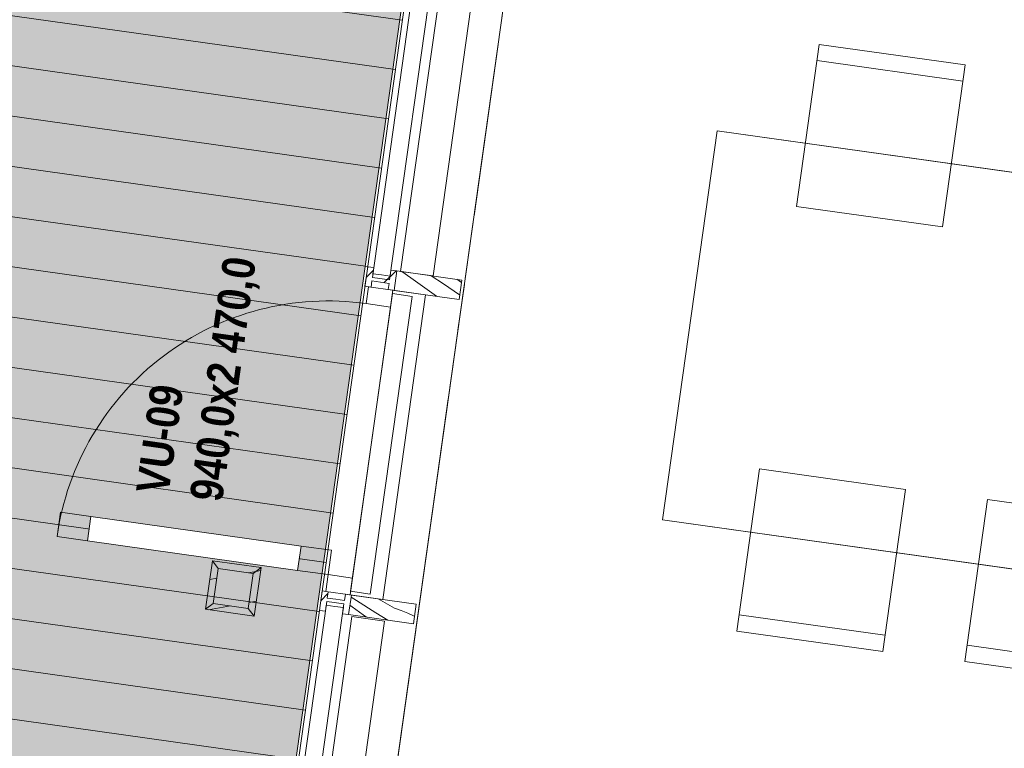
# Model space of a CAD drawing. Header units: millimetres. Extents: x 74467 to 235410, y -65 to 114857.
# Tile 231 of 256: x 121847 to 124855, y 78830 to 81055. Entities that reach past the tile are written whole.
import ezdxf
from ezdxf.enums import TextEntityAlignment as Align

# ---------------------------------------------------------------- set-up
doc = ezdxf.new("R2010")
doc.units = ezdxf.units.MM
doc.header["$MEASUREMENT"] = 0
doc.linetypes.add('Katkend topelt', pattern=[1093.611073, 529.166651, -211.666656, 141.111112, -211.666656])
doc.linetypes.add('Wipeout_Contour', pattern=[1000, 0, -1000])
for name, color, linetype in [('00 Kunstikonkursi LÜ jaoks asendi 2D', 7, 'Continuous'), ('00 Silt KLF.AR', 7, 'Continuous'), ('00 Teljed.AR', 7, 'Continuous'), ('1235 Vahelaed.AR', 7, 'Continuous'), ('1245 Klaasfassaadid.AR', 7, 'Continuous'), ('1253 Terrassipostid.AR', 7, 'Continuous'), ('1253 Välisterrassid.AR', 7, 'Continuous'), ('1330 Sisustus.SA', 7, 'Continuous'), ('9350 Netopind.AR', 7, 'Continuous'), ('Uks', 7, 'Continuous')]:
    doc.layers.add(name, color=color, linetype=linetype)
doc.styles.add('GENERATED_STYLE_2', font='txt', dxfattribs={"width": 0.84})
doc.styles.add('GENERATED_STYLE_3', font='txt')
pattern_1 = [(10, (0, 0), (-15.628336, 88.632695), [])]
pattern_2 = [(45, (0, 0), (-176.7767, 176.7767), []), (45, (-35.36, 35.36), (-176.7767, 176.7767), []), (45, (-70.7, 70.7), (-176.7767, 176.7767), [])]

# ---------------------------------------------------------------- blocks, each defined once
blk = doc.blocks.new('Slab_2_1', base_point=(97924.2, 91486.6))
at = {"layer": '1253 Välisterrassid.AR', "linetype": 'Continuous', "lineweight": 13, "true_color": 0xcdcecd}
h = blk.add_hatch(dxfattribs=at)
h.set_pattern_fill('Põrandalaud_0001', color=254, style=0, pattern_type=2)
h.set_pattern_definition([(352, (109408.39, 80356.21), (21.1543, 150.5207), [])])
h.paths.add_polyline_path([(97924.2, 91486.6), (94848.5, 69601.6), (97576.7, 69218.2), (100269, 88374.9), (121846.9, 85342.4), (119898.5, 71478.6), (121636.4, 71234.4), (123968.3, 87826.3)])
at = {"layer": '1253 Välisterrassid.AR', "color": 7, "linetype": 'Continuous', "lineweight": 13, "flags": 128}
blk.add_lwpolyline([(97924.2, 91486.6), (123968.3, 87826.3), (121636.4, 71234.4), (119898.5, 71478.6), (121846.9, 85342.4), (100269, 88374.9), (97576.7, 69218.2), (94848.5, 69601.6)], close=True, dxfattribs=at)
blk = doc.blocks.new('Slab_22_1', base_point=(124307.1, 88081.6))
at = {"color": 254, "linetype": 'Wipeout_Contour', "lineweight": 0, "ltscale": 742907.755518}
blk.add_wipeout([(124307.1, 88081.6), (121939.6, 71235.9), (126312.6, 71235.9), (129692.6, 71235.9), (129692.6, 87324.7)], dxfattribs=at).dxf.layer = '1235 Vahelaed.AR'
at = {"layer": '1235 Vahelaed.AR', "color": 7, "linetype": 'Continuous', "lineweight": 13, "flags": 128}
blk.add_lwpolyline([(124307.1, 88081.6), (121939.6, 71235.9), (126312.6, 71235.9), (129692.6, 71235.9), (129692.6, 83745.5)], dxfattribs=at)
blk = doc.blocks.new('Kunstiklass_PK 112_22_1', base_point=(124191.6, 87159.7))
at = {"layer": '9350 Netopind.AR', "color": 7, "linetype": 'Continuous', "lineweight": 13, "flags": 128}
blk.add_lwpolyline([(122874.6, 77888.7), (122833.6, 77595.9), (123247.4, 77595.9), (129502.6, 77595.9), (129502.6, 87149.5), (124685.3, 87826.5), (124597.6, 87202.6), (124191.6, 87259.7), (123682.2, 83635.3), (124078.3, 83579.7), (124022.7, 83183.5), (123626.5, 83239.2), (122996.8, 78758.5), (123392.9, 78702.6), (123337.2, 78306.5), (122941.1, 78362.1)], close=True, dxfattribs=at)
blk = doc.blocks.new('Column_23_1', base_point=(122559.4, 79238.8))
at = {"layer": '1253 Terrassipostid.AR', "linetype": 'Continuous', "lineweight": 13, "true_color": 0x8c8d8c}
h = blk.add_hatch(dxfattribs=at)
h.set_pattern_fill('Puit_0001', color=252, style=0, pattern_type=2)
h.set_pattern_definition(pattern_1)
h.paths.add_polyline_path([(122436, 79402.6), (122415.1, 79254), (122438.9, 79271.9), (122453.9, 79378.9)])
h = blk.add_hatch(dxfattribs=at)
h.set_pattern_fill('Puit_0001', color=252, style=0, pattern_type=2)
h.set_pattern_definition(pattern_1)
h.paths.add_polyline_path([(122584.6, 79381.7), (122436, 79402.6), (122453.9, 79378.9), (122560.8, 79363.8)])
h = blk.add_hatch(dxfattribs=at)
h.set_pattern_fill('Puit_0001', color=252, style=0, pattern_type=2)
h.set_pattern_definition(pattern_1)
h.paths.add_polyline_path([(122563.7, 79233.2), (122584.6, 79381.7), (122560.8, 79363.8), (122545.8, 79256.9)])
h = blk.add_hatch(dxfattribs=at)
h.set_pattern_fill('Puit_0001', color=252, style=0, pattern_type=2)
h.set_pattern_definition(pattern_1)
h.paths.add_polyline_path([(122415.1, 79254), (122563.7, 79233.2), (122545.8, 79256.9), (122438.9, 79271.9)])
at = {"layer": '1253 Terrassipostid.AR', "color": 7, "linetype": 'Continuous', "lineweight": 13, "flags": 128}
for points in [[(122436, 79402.6), (122415.1, 79254)], [(122584.6, 79381.7), (122436, 79402.6)], [(122436, 79402.6), (122453.9, 79378.9)], [(122438.9, 79271.9), (122453.9, 79378.9)], [(122453.9, 79378.9), (122560.8, 79363.8)], [(122584.6, 79381.7), (122560.8, 79363.8)], [(122563.7, 79233.2), (122584.6, 79381.7)], [(122560.8, 79363.8), (122545.8, 79256.9)], [(122415.1, 79254), (122438.9, 79271.9)], [(122545.8, 79256.9), (122438.9, 79271.9)], [(122545.8, 79256.9), (122563.7, 79233.2)], [(122415.1, 79254), (122563.7, 79233.2)]]:
    blk.add_lwpolyline(points, dxfattribs=at)
blk = doc.blocks.new('Chair 10 24[184]_1', base_point=(124734.4, 79094.7))
at = {"layer": '1330 Sisustus.SA', "color": 253, "linetype": 'Continuous', "lineweight": 13, "true_color": 0xa5a6a4}
blk.add_line((124741.4, 79144.2), (125187, 79081.6), dxfattribs=at)
at = {"layer": '1330 Sisustus.SA', "color": 253, "linetype": 'Continuous', "lineweight": 13, "true_color": 0xa5a6a4, "flags": 128}
blk.add_lwpolyline([(124804, 79589.8), (125249.6, 79527.2), (125180.1, 79032.1), (124734.4, 79094.7)], close=True, dxfattribs=at)
blk = doc.blocks.new('Chair 10 24[505]_1', base_point=(124038.2, 79187.8))
at = {"layer": '1330 Sisustus.SA', "color": 253, "linetype": 'Continuous', "lineweight": 13, "true_color": 0xa5a6a4}
blk.add_line((124045.1, 79237.3), (124490.7, 79174.7), dxfattribs=at)
at = {"layer": '1330 Sisustus.SA', "color": 253, "linetype": 'Continuous', "lineweight": 13, "true_color": 0xa5a6a4, "flags": 128}
blk.add_lwpolyline([(124107.8, 79682.9), (124553.4, 79620.3), (124483.8, 79125.2), (124038.2, 79187.8)], close=True, dxfattribs=at)
blk = doc.blocks.new('Chair 10 24[507]_1', base_point=(124290, 80979.6))
at = {"layer": '1330 Sisustus.SA', "color": 253, "linetype": 'Continuous', "lineweight": 13, "true_color": 0xa5a6a4}
blk.add_line((124283, 80930.1), (124728.6, 80867.5), dxfattribs=at)
at = {"layer": '1330 Sisustus.SA', "color": 253, "linetype": 'Continuous', "lineweight": 13, "true_color": 0xa5a6a4, "flags": 128}
blk.add_lwpolyline([(124220.4, 80484.5), (124666, 80421.8), (124735.6, 80917), (124290, 80979.6)], close=True, dxfattribs=at)
blk = doc.blocks.new('Slab_391_1', base_point=(123087.2, 80214.8))
at = {"layer": '1330 Sisustus.SA', "color": 253, "linetype": 'Continuous', "lineweight": 13, "true_color": 0xa5a6a4, "flags": 128}
blk.add_lwpolyline([(123087.2, 80214.8), (122987.6, 80228.9), (122856.7, 79298), (122956.4, 79284)], close=True, dxfattribs=at)
blk = doc.blocks.new('Slab_392_1', base_point=(123241.2, 81203))
at = {"layer": '1330 Sisustus.SA', "color": 253, "linetype": 'Continuous', "lineweight": 13, "true_color": 0xa5a6a4, "flags": 128}
blk.add_lwpolyline([(123241.2, 81203), (123141.6, 81217), (123010.7, 80286.2), (123110.4, 80272.2)], close=True, dxfattribs=at)
blk = doc.blocks.new('Slab_393_1', base_point=(123045.9, 80210))
at = {"layer": '1330 Sisustus.SA', "color": 253, "linetype": 'Continuous', "lineweight": 13, "true_color": 0xa5a6a4, "flags": 128}
blk.add_lwpolyline([(123045.9, 80210), (122985.8, 80218.4), (122858.1, 79309.2), (122918.1, 79300.7)], close=True, dxfattribs=at)
blk = doc.blocks.new('Slab_394_1', base_point=(122962.2, 79217.7))
at = {"layer": '1330 Sisustus.SA', "color": 253, "linetype": 'Continuous', "lineweight": 13, "true_color": 0xa5a6a4, "flags": 128}
blk.add_lwpolyline([(122962.2, 79217.7), (122862.5, 79231.7), (122731.7, 78300.9), (122831.4, 78286.9)], close=True, dxfattribs=at)
blk = doc.blocks.new('*X3405')
at = {"layer": '1245 Klaasfassaadid.AR', "color": 7, "linetype": 'Continuous', "lineweight": 13}
for p, q in [((123042.2, 80266.2), (123014.9, 80285.6)), ((123106.4, 80220.6), (123042.2, 80266.2)), ((123141.7, 80247.8), (123104.4, 80273)), ((123191.4, 80214.8), (123141.7, 80247.8)), ((123196.7, 80252.5), (123182.3, 80262.1)), ((123121.1, 80210.1), (123106.4, 80220.6))]:
    blk.add_line(p, q, dxfattribs=at)
blk = doc.blocks.new('*X3416')
at = {"layer": '1245 Klaasfassaadid.AR', "color": 7, "linetype": 'Continuous', "lineweight": 13}
for p, q in [((122876.3, 79280.9), (122859.7, 79291.5)), ((122942.6, 79285.6), (122941.9, 79286)), ((122992.3, 79257.4), (122942.6, 79285.6)), ((122863.3, 79261.8), (122856.2, 79267)), ((122897.1, 79237.2), (122863.3, 79261.8)), ((122935.4, 79243.8), (122876.3, 79280.9)), ((123012.7, 79250.6), (122992.3, 79257.4)), ((122906.5, 79230.4), (122897.1, 79237.2)), ((122971.9, 79221.2), (122935.4, 79243.8)), ((123032.6, 79242.6), (123012.7, 79250.6)), ((123052, 79233.5), (123032.6, 79242.6)), ((123053.4, 79232.8), (123052, 79233.5))]:
    blk.add_line(p, q, dxfattribs=at)
blk = doc.blocks.new('Curtain Wall_16_1')
at = {"layer": '1245 Klaasfassaadid.AR', "linetype": 'Continuous', "lineweight": 0, "true_color": 0x000000}
h = blk.add_hatch(dxfattribs=at)
h.set_pattern_fill('Alumiinium_0001', color=178, style=0, pattern_type=2)
h.set_pattern_definition(pattern_2)
h.paths.add_polyline_path([(122902.2, 80240.8), (122920.6, 80238.3), (122923.2, 80257.1), (122915.7, 80258.1), (122918.7, 80279.9), (122926.2, 80278.9), (122928.8, 80297.7), (122910.6, 80300.3)])
h = blk.add_hatch(dxfattribs=at)
h.set_pattern_fill('Alumiinium_0001', color=178, style=0, pattern_type=2)
h.set_pattern_definition(pattern_2)
h.paths.add_polyline_path([(122915.7, 80258.1), (122923.2, 80257.1), (122949.4, 80253.4), (122952.5, 80275.2), (122926.2, 80278.9), (122918.7, 80279.9)])
h = blk.add_hatch(dxfattribs=at)
h.set_pattern_fill('Alumiinium_0001', color=178, style=0, pattern_type=2)
h.set_pattern_definition(pattern_2)
h.paths.add_polyline_path([(122973, 80230.9), (122991.3, 80228.3), (122999.7, 80287.7), (122981.4, 80290.3), (122978.7, 80271.5), (122952.5, 80275.2), (122949.4, 80253.4), (122975.7, 80249.7)])
h = blk.add_hatch(dxfattribs=at)
h.set_pattern_fill('Alumiinium_0001', color=178, style=0, pattern_type=2)
h.set_pattern_definition(pattern_2)
h.paths.add_polyline_path([(122763, 79250.6), (122781.4, 79248), (122784, 79266.8), (122776.5, 79267.9), (122779.5, 79289.7), (122787.1, 79288.6), (122789.7, 79307.4), (122771.4, 79310)])
h = blk.add_hatch(dxfattribs=at)
h.set_pattern_fill('Alumiinium_0001', color=178, style=0, pattern_type=2)
h.set_pattern_definition(pattern_2)
h.paths.add_polyline_path([(122776.5, 79267.9), (122784, 79266.8), (122810.2, 79263.1), (122813.3, 79284.9), (122787.1, 79288.6), (122779.5, 79289.7)])
h = blk.add_hatch(dxfattribs=at)
h.set_pattern_fill('Alumiinium_0001', color=178, style=0, pattern_type=2)
h.set_pattern_definition(pattern_2)
h.paths.add_polyline_path([(122810.2, 79263.1), (122836.5, 79259.4), (122833.8, 79240.6), (122852.2, 79238.1), (122860.5, 79297.5), (122842.2, 79300), (122839.5, 79281.2), (122813.3, 79284.9)])
at = {"layer": '1245 Klaasfassaadid.AR', "color": 7, "linetype": 'Continuous', "lineweight": 13}
for p, q in [((122910.6, 80300.3), (122902.2, 80240.8)), ((122910.6, 80300.3), (122928.8, 80297.7)), ((122928.8, 80297.7), (122926.2, 80278.9)), ((122981.4, 80290.3), (122978.7, 80271.5)), ((122999.7, 80287.7), (122991.3, 80228.3)), ((122923.2, 80257.1), (122920.6, 80238.3)), ((122975.7, 80249.7), (122973, 80230.9)), ((123197.7, 80259.9), (123189.4, 80200.5)), ((122902.2, 80240.8), (122920.6, 80238.3)), ((122771.4, 79310), (122763, 79250.6)), ((122771.4, 79310), (122789.7, 79307.4)), ((122789.7, 79307.4), (122787.1, 79288.6)), ((122842.2, 79300), (122839.5, 79281.2)), ((122860.5, 79297.5), (122852.2, 79238.1)), ((122784, 79266.8), (122781.4, 79248)), ((122836.5, 79259.4), (122833.8, 79240.6)), ((123058.6, 79269.6), (123050.2, 79210.2)), ((122763, 79250.6), (122781.4, 79248))]:
    blk.add_line(p, q, dxfattribs=at)
at = {"layer": '1245 Klaasfassaadid.AR', "color": 7, "linetype": 'Continuous', "lineweight": 13, "flags": 128}
for points in [[(122924.7, 80268), (122977.2, 80260.6), (123116.4, 81250.9), (123063.9, 81258.2)], [(122646.4, 78287.4), (122698.8, 78280.1), (122838, 79270.3), (122785.5, 79277.7)]]:
    blk.add_lwpolyline(points, close=True, dxfattribs=at)
for points in [[(122926.2, 80278.9), (122952.5, 80275.2), (122978.7, 80271.5)], [(122981.4, 80290.3), (122999.7, 80287.7), (123197.7, 80259.9)], [(122923.2, 80257.1), (122949.4, 80253.4), (122975.7, 80249.7)], [(122973, 80230.9), (122991.3, 80228.3), (123189.4, 80200.5)], [(122787.1, 79288.6), (122813.3, 79284.9), (122839.5, 79281.2)], [(122842.2, 79300), (122860.5, 79297.5), (123058.6, 79269.6)], [(122784, 79266.8), (122810.2, 79263.1), (122836.5, 79259.4)], [(122833.8, 79240.6), (122852.2, 79238.1), (123050.2, 79210.2)]]:
    blk.add_lwpolyline(points, dxfattribs=at)
at = {"layer": 'Uks', "color": 7, "linetype": 'Continuous', "lineweight": 15, "flags": 128}
for points in [[(122913.1, 80239.3), (122905.9, 80187.8), (122980.1, 80177.4), (122987.4, 80228.9)], [(122856.5, 79298), (122863.8, 79349.5), (122789.5, 79360), (122782.3, 79308.5)]]:
    blk.add_lwpolyline(points, close=True, dxfattribs=at)
at = {"layer": '1245 Klaasfassaadid.AR', "linetype": 'Continuous', "lineweight": 0}
for name in ['*X3405', '*X3416']:
    blk.add_blockref(name, (0, 0), dxfattribs=at)
at = {"color": 254, "linetype": 'Wipeout_Contour', "lineweight": 0, "ltscale": 583647.095623}
blk.add_wipeout([(122706.9, 79447.3), (122065.2, 79537.5), (122054.7, 79463.2), (122696.4, 79373)], dxfattribs=at).dxf.layer = 'Uks'
at = {"layer": 'Uks', "color": 7, "linetype": 'Continuous', "lineweight": 15}
for p, q in [((122706.9, 79447.3), (122065.2, 79537.5)), ((122706.9, 79447.3), (122065.2, 79537.5)), ((122696.4, 79373), (122054.7, 79463.2))]:
    blk.add_line(p, q, dxfattribs=at)
at = {"layer": 'Uks', "color": 7, "linetype": 'Continuous', "lineweight": 15, "flags": 128}
for points in [[(122065.2, 79537.5), (121972.1, 79550.6), (121961.6, 79476.3), (122054.7, 79463.2)], [(122706.9, 79447.3), (122065.2, 79537.5), (122054.7, 79463.2), (122696.4, 79373)], [(122800, 79434.2), (122706.9, 79447.3), (122696.4, 79373), (122789.5, 79360)]]:
    blk.add_lwpolyline(points, close=True, dxfattribs=at)
at = {"layer": 'Uks', "color": 7, "linetype": 'Continuous', "lineweight": 13}
blk.add_arc((122789.5, 79360), 836, 82, 172, dxfattribs=at)
blk = doc.blocks.new('Standard grid marker_12')
at = {"layer": '00 Teljed.AR', "color": 252, "linetype": 'Katkend topelt', "lineweight": 13, "true_color": 0x8c8d8c}
blk.add_line((7649.2, 0), (54012.4, 0), dxfattribs=at)
at = {"layer": '00 Teljed.AR', "color": 252, "lineweight": 13, "true_color": 0x8c8d8c, "style": 'GENERATED_STYLE_3'}
for tag, p in [('AC_MarkerText_1_0', (-55.7, -25.4)), ('AC_MarkerText_1_1', (62005.9, -25.4))]:
    blk.add_attdef(tag, text='', height=200, rotation=278, dxfattribs=at).set_placement(p, align=Align.TOP_CENTER)
blk = doc.blocks.new('Dining Table 01 24[737]_1', base_point=(125463.1, 80507))
at = {"layer": '1330 Sisustus.SA', "color": 253, "linetype": 'Continuous', "lineweight": 13, "true_color": 0xa5a6a4}
for p, q in [((123977.7, 80715.8), (123810.7, 79527.5)), ((125463.1, 80507), (123977.7, 80715.8)), ((125296.1, 79318.7), (125463.1, 80507)), ((123810.7, 79527.5), (125296.1, 79318.7))]:
    blk.add_line(p, q, dxfattribs=at)
at = {"layer": '1330 Sisustus.SA', "color": 253, "linetype": 'Continuous', "lineweight": 13, "true_color": 0xa5a6a4, "flags": 128}
blk.add_lwpolyline([(125463.1, 80507), (123977.7, 80715.8), (123810.7, 79527.5), (125296.1, 79318.7)], close=True, dxfattribs=at)

msp = doc.modelspace()

# ---------------------------------------------------------------- block references
at = {"layer": '1253 Välisterrassid.AR', "color": 7, "linetype": 'Continuous', "lineweight": 13}
msp.add_blockref('Slab_2_1', (97924.2, 91486.6), dxfattribs=at)

# ---------------------------------------------------------------- next in the draw order: block references
at = {"layer": '1235 Vahelaed.AR', "color": 7, "linetype": 'Continuous', "lineweight": 13}
msp.add_blockref('Slab_22_1', (124307.1, 88081.6), dxfattribs=at)

# ---------------------------------------------------------------- next in the draw order: hatches: boundary and pattern name
at = {"layer": '00 Kunstikonkursi LÜ jaoks asendi 2D', "linetype": 'Continuous', "lineweight": 0, "true_color": 0x161513}
msp.add_hatch(color=168, dxfattribs=at).paths.add_polyline_path([(78643.2, 56207.4), (97573.7, 69203.1), (100257, 88361.1), (121836.4, 85338.7), (119894.5, 71474), (121631.9, 71230), (123957.8, 87832), (97910.8, 91471.6), (94845.4, 69585.2), (80740.1, 71575.3)])

# ---------------------------------------------------------------- next in the draw order: linework, layer by layer
at = {"layer": '00 Kunstikonkursi LÜ jaoks asendi 2D', "color": 7, "linetype": 'Continuous', "lineweight": 13, "flags": 128}
msp.add_lwpolyline([(85212.3, 103505.9), (80740.1, 71575.3), (94839, 69600.8), (97910.8, 91471.6), (123957.8, 87832), (121631.9, 71230), (139853.7, 71250.7), (139838.5, 103531.6)], close=True, dxfattribs=at)
at = {"layer": '9350 Netopind.AR', "color": 253, "linetype": 'Continuous', "lineweight": 0, "true_color": 0xbbb393, "flags": 128}
msp.add_lwpolyline([(122874.6, 77888.7), (122833.6, 77595.9), (123247.4, 77595.9), (129502.6, 77595.9), (129502.6, 87149.5), (124685.3, 87826.5), (124597.6, 87202.6), (124191.6, 87259.7), (123682.2, 83635.3), (124078.3, 83579.7), (124022.7, 83183.5), (123626.5, 83239.2), (122996.8, 78758.5), (123392.9, 78702.6), (123337.2, 78306.5), (122941.1, 78362.1)], close=True, dxfattribs=at)

# ---------------------------------------------------------------- next in the draw order: block references
at = {"layer": '1253 Terrassipostid.AR', "color": 7, "lineweight": 15}
msp.add_blockref('Column_23_1', (122559.4, 79238.8), dxfattribs=at)
at = {"layer": '1330 Sisustus.SA', "color": 253, "linetype": 'Continuous', "lineweight": 13, "true_color": 0xa5a6a4}
for name, p in [('Slab_392_1', (123241.2, 81203)), ('Chair 10 24[507]_1', (124290, 80979.6)), ('Slab_391_1', (123087.2, 80214.8)), ('Slab_393_1', (123045.9, 80210)), ('Chair 10 24[505]_1', (124038.2, 79187.8)), ('Chair 10 24[184]_1', (124734.4, 79094.7)), ('Slab_394_1', (122962.2, 79217.7))]:
    msp.add_blockref(name, p, dxfattribs=at)
at = {"layer": '9350 Netopind.AR', "color": 12, "linetype": 'Continuous', "lineweight": 13, "true_color": 0xdf0000}
msp.add_blockref('Kunstiklass_PK 112_22_1', (124191.6, 87159.7), dxfattribs=at)

# ---------------------------------------------------------------- next in the draw order: texts
at = {"layer": '00 Silt KLF.AR', "color": 7, "linetype": 'Continuous', "lineweight": 13, "insert": (122487.5, 79576.4), "char_height": 100, "attachment_point": 7, "rotation": 82, "line_spacing_factor": 0.990871, "style": 'GENERATED_STYLE_2'}
msp.add_mtext('\\A1;{\\pql;\\fArial|b1|i0|c0|p34;VU-09\\P\\pql;\\fArial|b1|i0|c0|p34;940,0x2\xa0470,0}', dxfattribs=at)

# ---------------------------------------------------------------- next in the draw order: block references
at = {"layer": '1245 Klaasfassaadid.AR', "linetype": 'Continuous', "lineweight": 0}
msp.add_blockref('Curtain Wall_16_1', (0, 0), dxfattribs=at)

# ---------------------------------------------------------------- next in the draw order: block references
at = {"layer": '00 Teljed.AR', "color": 7, "linetype": 'Continuous', "lineweight": 13, "zscale": 1000, "rotation": 82.0000000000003}
msp.add_blockref('Standard grid marker_12', (118517.9, 46889.6), dxfattribs=at)
at = {"layer": '1330 Sisustus.SA', "color": 253, "linetype": 'Continuous', "lineweight": 13, "true_color": 0xa5a6a4}
msp.add_blockref('Dining Table 01 24[737]_1', (125463.1, 80507), dxfattribs=at)

doc.saveas('drawing.dxf')
